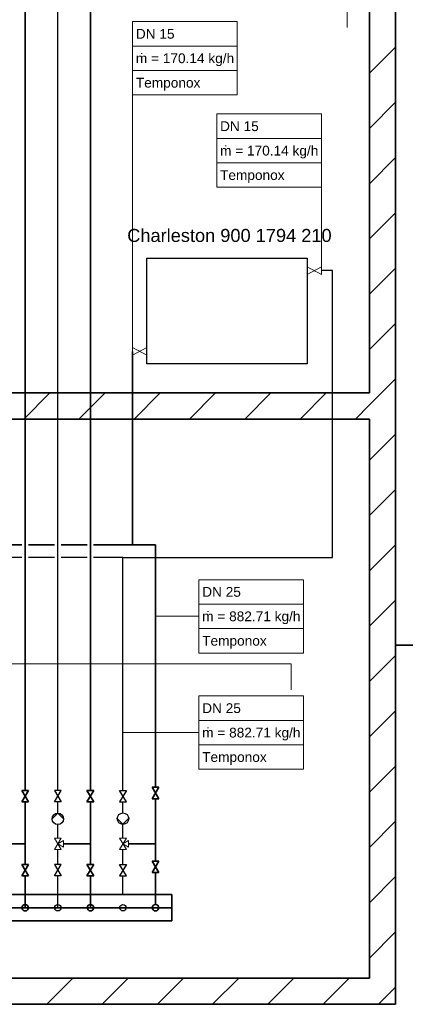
# Model space of a CAD drawing. Extents: x 635 to 1785, y -95 to 499.
# Tile 106 of 110: x 1466 to 1525, y 41 to 192. Entities that reach past the tile are written whole.
import ezdxf
from ezdxf.lldxf.tags import DXFTag

# ---------------------------------------------------------------- set-up
doc = ezdxf.new("R2010")
doc.units = 0
doc.layers.get('0').update_dxf_attribs({"lineweight": 35})
for name, color, linetype, lineweight, true_color in [('A_Wand_allgemein', 7, 'Continuous', 35, 0x585858), ('H_Heizung', 1, 'Continuous', 35, 0xff0000), ('H_Ruecklauf', 5, 'Continuous', 35, 0x0000ff), ('H_Ruecklauf_Beschriftung', 5, 'Continuous', 18, 0x0000ff), ('H_Vorlauf', 1, 'Continuous', 25, 0xff0000), ('H_Vorlauf_Beschriftung', 1, 'Continuous', 18, 0xff0000), ('Heizkörper', 9, 'Continuous', 25, 0x808080), ('L_Klimageraet', 7, 'Continuous', 35, 0xababab)]:
    doc.layers.add(name, color=color, linetype=linetype, lineweight=lineweight, true_color=true_color)
doc.layers.add('Raumnummerierung', color=7, linetype='Continuous', lineweight=18)
doc.layers.add('Symbole', color=7, linetype='Continuous', lineweight=13)
doc.styles.get("Standard").update_dxf_attribs({"font": 'arial.ttf'})
tags = doc.linetypes.add('fein_strichliert', pattern=[4, 1, -2, 1]).pattern_tags.tags
tags[8:9] = [DXFTag(74, 4), DXFTag(75, 0), DXFTag(340, '0'), DXFTag(46, 0.0), DXFTag(50, 0.0), DXFTag(44, 0.0), DXFTag(45, 0.0)]
tags[6:7] = [DXFTag(74, 4), DXFTag(75, 0), DXFTag(340, '0'), DXFTag(46, 0.0), DXFTag(50, 0.0), DXFTag(44, 0.0), DXFTag(45, 0.0)]
tags[4:5] = [DXFTag(74, 4), DXFTag(75, 0), DXFTag(340, '0'), DXFTag(46, 0.0), DXFTag(50, 0.0), DXFTag(44, 0.0), DXFTag(45, 0.0)]
tags = doc.linetypes.add('STRICHLINIE', pattern=[19.05, 12.7, -6.35]).pattern_tags.tags
tags[6:7] = [DXFTag(74, 4), DXFTag(75, 0), DXFTag(340, '0'), DXFTag(46, 0.0), DXFTag(50, 0.0), DXFTag(44, 0.0), DXFTag(45, 0.0)]
tags[4:5] = [DXFTag(74, 4), DXFTag(75, 0), DXFTag(340, '0'), DXFTag(46, 0.0), DXFTag(50, 0.0), DXFTag(44, 0.0), DXFTag(45, 0.0)]
tags = doc.linetypes.add('STRICHPUNKT2', pattern=[12.7, 6.35, -3.175, 0, -3.175]).pattern_tags.tags
tags[10:11] = [DXFTag(74, 4), DXFTag(75, 0), DXFTag(340, '0'), DXFTag(46, 0.0), DXFTag(50, 0.0), DXFTag(44, 0.0), DXFTag(45, 0.0)]
tags[8:9] = [DXFTag(74, 4), DXFTag(75, 0), DXFTag(340, '0'), DXFTag(46, 0.0), DXFTag(50, 0.0), DXFTag(44, 0.0), DXFTag(45, 0.0)]
tags[6:7] = [DXFTag(74, 4), DXFTag(75, 0), DXFTag(340, '0'), DXFTag(46, 0.0), DXFTag(50, 0.0), DXFTag(44, 0.0), DXFTag(45, 0.0)]
tags[4:5] = [DXFTag(74, 4), DXFTag(75, 0), DXFTag(340, '0'), DXFTag(46, 0.0), DXFTag(50, 0.0), DXFTag(44, 0.0), DXFTag(45, 0.0)]

# ---------------------------------------------------------------- blocks, each defined once
blk = doc.blocks.new('Wand-A06HSUGWNL', base_point=(1519.37, 40.91))
at = {"color": 0, "linetype": 'ByBlock', "lineweight": -2, "ltscale": 0.35}
for p, q in [((1523.37, 377.07), (1523.37, 40.91)), ((1519.37, 223.36), (1519.37, 134.7)), ((1519.37, 130.7), (1519.37, 44.91)), ((1523.37, 40.91), (1519.37, 40.91))]:
    blk.add_line(p, q, dxfattribs=at)
at = {"color": 0, "lineweight": -2}
for p, q in [((1519.37, 183.77), (1523.37, 187.77)), ((1519.37, 175.29), (1523.37, 179.29)), ((1519.37, 166.8), (1523.37, 170.8)), ((1519.37, 158.32), (1523.37, 162.32)), ((1519.37, 149.83), (1523.37, 153.83)), ((1519.37, 141.35), (1523.37, 145.35)), ((1519.37, 132.86), (1523.37, 136.86)), ((1519.37, 124.37), (1523.37, 128.37)), ((1519.37, 115.89), (1523.37, 119.89)), ((1519.37, 107.4), (1523.37, 111.4)), ((1519.37, 98.92), (1523.37, 102.92)), ((1519.37, 90.43), (1523.37, 94.43)), ((1519.37, 81.95), (1523.37, 85.95)), ((1519.37, 73.46), (1523.37, 77.46)), ((1519.37, 64.98), (1523.37, 68.98)), ((1519.37, 56.49), (1523.37, 60.49)), ((1519.37, 48.01), (1523.37, 52.01)), ((1520.76, 40.91), (1523.37, 43.52))]:
    blk.add_line(p, q, dxfattribs=at)
blk = doc.blocks.new('Wand-A06HSUH0NL', base_point=(713.18, 40.91))
at = {"color": 0, "linetype": 'ByBlock', "lineweight": -2, "ltscale": 0.35}
for p, q in [((1203.92, 44.91), (1519.37, 44.91)), ((713.18, 40.91), (1519.37, 40.91))]:
    blk.add_line(p, q, dxfattribs=at)
at = {"color": 0, "lineweight": -2}
for p, q in [((1469.85, 40.91), (1473.85, 44.91)), ((1478.33, 40.91), (1482.33, 44.91)), ((1486.82, 40.91), (1490.82, 44.91)), ((1495.3, 40.91), (1499.3, 44.91)), ((1503.79, 40.91), (1507.79, 44.91)), ((1512.27, 40.91), (1516.27, 44.91))]:
    blk.add_line(p, q, dxfattribs=at)
blk = doc.blocks.new('Wand-A06HSUHCNL', base_point=(1203.92, 130.7))
at = {"color": 0, "linetype": 'ByBlock', "lineweight": -2, "ltscale": 0.35}
for p, q in [((1203.92, 134.7), (1519.37, 134.7)), ((1203.92, 130.7), (1519.37, 130.7))]:
    blk.add_line(p, q, dxfattribs=at)
at = {"color": 0, "lineweight": -2}
for p, q in [((1466.3, 130.7), (1470.3, 134.7)), ((1474.79, 130.7), (1478.79, 134.7)), ((1483.27, 130.7), (1487.27, 134.7)), ((1491.76, 130.7), (1495.76, 134.7)), ((1500.24, 130.7), (1504.24, 134.7)), ((1508.73, 130.7), (1512.73, 134.7)), ((1517.21, 130.7), (1519.37, 132.86))]:
    blk.add_line(p, q, dxfattribs=at)
blk = doc.blocks.new('Teilstrecke-A06HSUHQNL', base_point=(1481.54, 57.73))
at = {"color": 0, "linetype": 'ByBlock', "lineweight": -2, "ltscale": 0.25}
for p, q in [((1481.54, 62.38), (1481.54, 64.64)), ((1481.54, 57.73), (1481.54, 60.63))]:
    blk.add_line(p, q, dxfattribs=at)
blk = doc.blocks.new('Festwiderstand-A06HSUHSNL', base_point=(1481.01, 60.63))
at = {"color": 0, "lineweight": -2}
for p, q in [((1482.06, 60.63), (1481.01, 62.38)), ((1481.01, 62.38), (1482.06, 62.38)), ((1482.06, 62.38), (1481.01, 60.63)), ((1481.01, 60.63), (1482.06, 60.63))]:
    blk.add_line(p, q, dxfattribs=at)
blk = doc.blocks.new('gemischter Verteiler-A06HSUI2NL', base_point=(1409.04, 53.73))
at = {"color": 0, "linetype": 'ByBlock', "lineweight": -2, "ltscale": 0.35}
for p, q in [((1409.04, 53.73), (1409.04, 57.73)), ((1409.04, 57.73), (1489.04, 57.73)), ((1489.04, 57.73), (1489.04, 53.73)), ((1489.04, 53.73), (1409.04, 53.73))]:
    blk.add_line(p, q, dxfattribs=at)
at = {"color": 0, "linetype": 'STRICHPUNKT2', "lineweight": -2, "ltscale": 0.35}
blk.add_line((1409.04, 55.73), (1489.04, 55.73), dxfattribs=at)
at = {"layer": 'H_Ruecklauf', "lineweight": -2}
for centre in [(1416.54, 55.73), (1426.54, 55.73), (1436.54, 55.73), (1446.54, 55.73), (1456.54, 55.73), (1466.54, 55.73), (1476.54, 55.73), (1486.54, 55.73)]:
    blk.add_circle(centre, 0.5, dxfattribs=at)
at = {"layer": 'H_Vorlauf', "color": 0}
for centre in [(1411.54, 55.73), (1421.54, 55.73), (1431.54, 55.73), (1441.54, 55.73), (1451.54, 55.73), (1461.54, 55.73), (1471.54, 55.73), (1481.54, 55.73)]:
    blk.add_circle(centre, 0.5, dxfattribs=at)
blk = doc.blocks.new('Teilstrecke-A06HSUSENL', base_point=(1471.39, 55.58))
at = {"color": 0, "linetype": 'ByBlock', "lineweight": -2, "ltscale": 0.25}
for p, q in [((1471.54, 62.38), (1471.54, 64.64)), ((1471.54, 55.73), (1471.54, 60.63))]:
    blk.add_line(p, q, dxfattribs=at)
blk = doc.blocks.new('Festwiderstand-A06HSUSGNL', base_point=(1471.01, 60.63))
at = {"color": 0, "lineweight": -2}
for p, q in [((1471.01, 62.38), (1472.06, 60.63)), ((1471.01, 60.63), (1472.06, 62.38)), ((1472.06, 62.38), (1471.01, 62.38)), ((1472.06, 60.63), (1471.01, 60.63))]:
    blk.add_line(p, q, dxfattribs=at)
blk = doc.blocks.new('AutoCAD-Punkt-A06HSUSINL', base_point=(1483.02, 141.07))
at = {"color": 0, "lineweight": -2}
blk.add_line((1483.02, 141.07), (1483.02, 141.07), dxfattribs=at)
blk = doc.blocks.new('AutoCAD-Punkt-A06HSUSKNL', base_point=(1483.02, 141.07))
at = {"color": 0, "lineweight": -2}
blk.add_line((1483.02, 141.07), (1483.02, 141.07), dxfattribs=at)
blk = doc.blocks.new('AutoCAD-Punkt-A06HSUSMNL', base_point=(1485.19, 141.07))
at = {"color": 0, "lineweight": -2}
blk.add_line((1485.19, 141.07), (1485.19, 141.07), dxfattribs=at)
blk = doc.blocks.new('Polygon-A06HSUSONL', base_point=(1485.19, 139.15))
at = {"color": 0, "linetype": 'ByBlock', "lineweight": -2, "ltscale": 0.25}
for p, q in [((1485.19, 155.38), (1509.82, 155.38)), ((1485.19, 139.15), (1485.19, 155.38)), ((1509.82, 155.38), (1509.82, 139.15)), ((1509.82, 139.15), (1485.19, 139.15))]:
    blk.add_line(p, q, dxfattribs=at)
blk = doc.blocks.new('AutoCAD-Punkt-A06HSUSQNL', base_point=(1511.99, 153.46))
at = {"color": 0, "lineweight": -2}
blk.add_line((1511.99, 153.46), (1511.99, 153.46), dxfattribs=at)
blk = doc.blocks.new('AutoCAD-Punkt-A06HSUSSNL', base_point=(1511.99, 153.46))
at = {"color": 0, "lineweight": -2}
blk.add_line((1511.99, 153.46), (1511.99, 153.46), dxfattribs=at)
blk = doc.blocks.new('AutoCAD-Punkt-A06HSUSUNL', base_point=(1509.82, 153.46))
at = {"color": 0, "lineweight": -2}
blk.add_line((1509.82, 153.46), (1509.82, 153.46), dxfattribs=at)
blk = doc.blocks.new('Bauteilbeschriftung-A06HSVTGNL', base_point=(1495.94, 153.46))
at = {"color": 0, "lineweight": -2}
for p, q in [((1495.94, 177.5), (1511.99, 177.5)), ((1495.94, 166.25), (1495.94, 177.5)), ((1511.99, 177.5), (1511.99, 166.25)), ((1495.94, 173.75), (1511.99, 173.75)), ((1495.94, 170), (1511.99, 170)), ((1511.99, 166.25), (1495.94, 166.25))]:
    blk.add_line(p, q, dxfattribs=at)
at = {"color": 0, "linetype": 'ByBlock', "lineweight": -2, "ltscale": 0.18}
blk.add_line((1511.99, 166.25), (1511.99, 153.46), dxfattribs=at)
at = {"color": 0, "linetype": 'ByBlock', "lineweight": -2, "ltscale": 0.18, "char_height": 1.5, "attachment_point": 1}
for s, insert in [('{\\fArial;DN 15}', (1496.44, 176.37)), ('{\\fArial;ṁ = 170.14 kg/h}', (1496.44, 172.62)), ('{\\fArial;Temponox}', (1496.44, 168.87))]:
    blk.add_mtext(s, dxfattribs=dict(at, insert=insert))
blk = doc.blocks.new('Bauteilbeschriftung-A06HSVTINL', base_point=(1483.02, 141.67))
at = {"color": 0, "lineweight": -2}
for p, q in [((1483.02, 191.66), (1499.07, 191.66)), ((1483.02, 180.41), (1483.02, 191.66)), ((1499.07, 191.66), (1499.07, 180.41)), ((1483.02, 187.91), (1499.07, 187.91)), ((1483.02, 184.16), (1499.07, 184.16)), ((1499.07, 180.41), (1483.02, 180.41))]:
    blk.add_line(p, q, dxfattribs=at)
at = {"color": 0, "linetype": 'ByBlock', "lineweight": -2, "ltscale": 0.18}
blk.add_line((1483.02, 180.41), (1483.02, 141.67), dxfattribs=at)
at = {"color": 0, "linetype": 'ByBlock', "lineweight": -2, "ltscale": 0.18, "char_height": 1.5, "attachment_point": 1}
for s, insert in [('{\\fArial;DN 15}', (1483.52, 190.54)), ('{\\fArial;ṁ = 170.14 kg/h}', (1483.52, 186.79)), ('{\\fArial;Temponox}', (1483.52, 183.04))]:
    blk.add_mtext(s, dxfattribs=dict(at, insert=insert))
blk = doc.blocks.new('Mischerventil-A06HSVX2NL', base_point=(1481.01, 64.64))
at = {"color": 0, "lineweight": -2}
for p, q in [((1481.01, 64.64), (1482.06, 66.39)), ((1481.01, 66.39), (1482.06, 64.64)), ((1482.06, 66.39), (1481.01, 66.39)), ((1482.41, 66.04), (1481.54, 65.51)), ((1481.54, 65.51), (1482.41, 64.99)), ((1482.41, 64.99), (1482.41, 66.04)), ((1482.06, 64.64), (1481.01, 64.64))]:
    blk.add_line(p, q, dxfattribs=at)
blk = doc.blocks.new('Mischerventil-A06HSVX4NL', base_point=(1471.01, 64.64))
at = {"color": 0, "lineweight": -2}
for p, q in [((1471.01, 64.64), (1472.06, 66.39)), ((1471.01, 66.39), (1472.06, 64.64)), ((1472.06, 66.39), (1471.01, 66.39)), ((1472.41, 66.04), (1471.54, 65.51)), ((1471.54, 65.51), (1472.41, 64.99)), ((1472.41, 64.99), (1472.41, 66.04)), ((1472.06, 64.64), (1471.01, 64.64))]:
    blk.add_line(p, q, dxfattribs=at)
blk = doc.blocks.new('Teilstrecke-A06HSVX6NL', base_point=(1471.39, 66.39))
at = {"color": 0, "linetype": 'ByBlock', "lineweight": -2, "ltscale": 0.25}
for p, q in [((1471.54, 73.7), (1471.54, 230.11)), ((1471.54, 70.23), (1471.54, 71.95)), ((1471.54, 66.39), (1471.54, 68.48))]:
    blk.add_line(p, q, dxfattribs=at)
blk = doc.blocks.new('Festwiderstand-A06HSVX8NL', base_point=(1471.01, 71.95))
at = {"color": 0, "lineweight": -2}
for p, q in [((1471.01, 73.7), (1472.06, 71.95)), ((1471.01, 71.95), (1472.06, 73.7)), ((1472.06, 73.7), (1471.01, 73.7)), ((1472.06, 71.95), (1471.01, 71.95))]:
    blk.add_line(p, q, dxfattribs=at)
blk = doc.blocks.new('Pumpe-A06HSVXANL', base_point=(1470.66, 68.48))
at = {"color": 0, "lineweight": -2}
for p, q in [((1470.66, 69.35), (1471.54, 70.23)), ((1471.54, 70.23), (1472.41, 69.35))]:
    blk.add_line(p, q, dxfattribs=at)
blk.add_circle((1471.54, 69.35), 0.875, dxfattribs=at)
blk = doc.blocks.new('Teilstrecke-A06HSVXONL', base_point=(1482.41, 65.51))
at = {"color": 0, "linetype": 'ByBlock', "lineweight": -2, "ltscale": 0.35}
blk.add_line((1482.41, 65.51), (1486.54, 65.51), dxfattribs=at)
blk = doc.blocks.new('Teilstrecke-A06HSVXQNL', base_point=(1486.39, 56.08))
at = {"color": 0, "linetype": 'ByBlock', "lineweight": -2, "ltscale": 0.35}
for p, q in [((1486.54, 62.88), (1486.54, 65.51)), ((1486.54, 56.23), (1486.54, 61.13))]:
    blk.add_line(p, q, dxfattribs=at)
blk = doc.blocks.new('Festwiderstand-A06HSVXSNL', base_point=(1486.01, 61.13))
at = {"color": 0, "lineweight": -2}
for p, q in [((1487.06, 61.13), (1486.01, 62.88)), ((1486.01, 62.88), (1487.06, 62.88)), ((1487.06, 62.88), (1486.01, 61.13)), ((1486.01, 61.13), (1487.06, 61.13))]:
    blk.add_line(p, q, dxfattribs=at)
blk = doc.blocks.new('T-Stück-A06HSVXUNL', base_point=(1486.39, 65.36))
at = {"color": 0, "lineweight": 13}
blk.add_line((1486.54, 65.51), (1486.54, 65.51), dxfattribs=at)
blk = doc.blocks.new('Teilstrecke-A06HSVXWNL', base_point=(1472.41, 65.51))
at = {"color": 0, "linetype": 'ByBlock', "lineweight": -2, "ltscale": 0.35}
blk.add_line((1472.41, 65.51), (1476.54, 65.51), dxfattribs=at)
blk = doc.blocks.new('Teilstrecke-A06HSVXYNL', base_point=(1476.39, 55.58))
at = {"color": 0, "linetype": 'ByBlock', "lineweight": -2, "ltscale": 0.35}
for p, q in [((1476.54, 62.38), (1476.54, 65.51)), ((1476.54, 55.73), (1476.54, 60.63))]:
    blk.add_line(p, q, dxfattribs=at)
blk = doc.blocks.new('Festwiderstand-A06HSVY0NL', base_point=(1476.01, 60.63))
at = {"color": 0, "lineweight": -2}
for p, q in [((1477.06, 62.38), (1476.01, 60.63)), ((1477.06, 60.63), (1476.01, 62.38)), ((1476.01, 62.38), (1477.06, 62.38)), ((1476.01, 60.63), (1477.06, 60.63))]:
    blk.add_line(p, q, dxfattribs=at)
blk = doc.blocks.new('Teilstrecke-A06HSVY2NL', base_point=(1476.39, 65.51))
at = {"color": 0, "linetype": 'ByBlock', "lineweight": -2, "ltscale": 0.35}
for p, q in [((1476.54, 73.7), (1476.54, 228.49)), ((1476.54, 65.51), (1476.54, 71.95))]:
    blk.add_line(p, q, dxfattribs=at)
blk = doc.blocks.new('Festwiderstand-A06HSVY4NL', base_point=(1476.01, 71.95))
at = {"color": 0, "lineweight": -2}
for p, q in [((1476.01, 73.7), (1477.06, 71.95)), ((1476.01, 71.95), (1477.06, 73.7)), ((1477.06, 73.7), (1476.01, 73.7)), ((1477.06, 71.95), (1476.01, 71.95))]:
    blk.add_line(p, q, dxfattribs=at)
blk = doc.blocks.new('T-Stück-A06HSVY8NL', base_point=(1476.39, 65.36))
at = {"color": 0, "lineweight": -2}
for p, q in [((1476.39, 65.59), (1476.39, 65.44)), ((1476.61, 65.66), (1476.46, 65.66)), ((1476.46, 65.36), (1476.61, 65.36))]:
    blk.add_line(p, q, dxfattribs=at)
blk = doc.blocks.new('Teilstrecke-A06HSVYANL', base_point=(1462.41, 65.51))
at = {"color": 0, "linetype": 'ByBlock', "lineweight": -2, "ltscale": 0.35}
blk.add_line((1462.41, 65.51), (1466.54, 65.51), dxfattribs=at)
blk = doc.blocks.new('Teilstrecke-A06HSVYCNL', base_point=(1466.39, 55.58))
at = {"color": 0, "linetype": 'ByBlock', "lineweight": -2, "ltscale": 0.35}
for p, q in [((1466.54, 62.38), (1466.54, 65.51)), ((1466.54, 55.73), (1466.54, 60.63))]:
    blk.add_line(p, q, dxfattribs=at)
blk = doc.blocks.new('Festwiderstand-A06HSVYENL', base_point=(1466.01, 60.63))
at = {"color": 0, "lineweight": -2}
for p, q in [((1467.06, 62.38), (1466.01, 60.63)), ((1467.06, 60.63), (1466.01, 62.38)), ((1466.01, 62.38), (1467.06, 62.38)), ((1466.01, 60.63), (1467.06, 60.63))]:
    blk.add_line(p, q, dxfattribs=at)
blk = doc.blocks.new('Teilstrecke-A06HSVYGNL', base_point=(1446.96, 65.51))
at = {"color": 0, "linetype": 'ByBlock', "lineweight": -2, "ltscale": 0.35}
for p, q in [((1466.54, 73.7), (1466.54, 305.57)), ((1466.54, 65.51), (1466.54, 71.95))]:
    blk.add_line(p, q, dxfattribs=at)
blk = doc.blocks.new('Festwiderstand-A06HSVYINL', base_point=(1466.01, 71.95))
at = {"color": 0, "lineweight": -2}
for p, q in [((1466.01, 73.7), (1467.06, 71.95)), ((1466.01, 71.95), (1467.06, 73.7)), ((1467.06, 73.7), (1466.01, 73.7)), ((1467.06, 71.95), (1466.01, 71.95))]:
    blk.add_line(p, q, dxfattribs=at)
blk = doc.blocks.new('T-Stück-A06HSVYMNL', base_point=(1466.39, 65.36))
at = {"color": 0, "lineweight": -2}
for p, q in [((1466.39, 65.59), (1466.39, 65.44)), ((1466.61, 65.66), (1466.46, 65.66)), ((1466.46, 65.36), (1466.61, 65.36))]:
    blk.add_line(p, q, dxfattribs=at)
blk = doc.blocks.new('Teilstrecke-A06HSVZQNL', base_point=(1476.89, 65.36))
at = {"color": 0, "linetype": 'ByBlock', "lineweight": -2, "ltscale": 0.35}
for p, q in [((1486.54, 111.41), (1477.04, 111.41)), ((1486.54, 74.2), (1486.54, 111.41)), ((1486.54, 65.51), (1486.54, 72.45))]:
    blk.add_line(p, q, dxfattribs=at)
blk = doc.blocks.new('Festwiderstand-A06HSVZSNL', base_point=(1486.01, 72.45))
at = {"color": 0, "lineweight": -2}
for p, q in [((1487.06, 74.2), (1486.01, 72.45)), ((1487.06, 72.45), (1486.01, 74.2)), ((1486.01, 74.2), (1487.06, 74.2)), ((1486.01, 72.45), (1487.06, 72.45))]:
    blk.add_line(p, q, dxfattribs=at)
blk = doc.blocks.new('Bauteilbeschriftung-A06HSVZUNL', base_point=(1486.54, 94.8))
at = {"color": 0, "lineweight": -2}
for p, q in [((1493.2, 106.05), (1509.25, 106.05)), ((1493.2, 94.8), (1493.2, 106.05)), ((1509.25, 106.05), (1509.25, 94.8)), ((1493.2, 102.3), (1509.25, 102.3)), ((1493.2, 98.55), (1509.25, 98.55)), ((1509.25, 94.8), (1493.2, 94.8))]:
    blk.add_line(p, q, dxfattribs=at)
at = {"color": 0, "linetype": 'ByBlock', "lineweight": -2, "ltscale": 0.18}
blk.add_line((1493.2, 100.43), (1486.54, 100.43), dxfattribs=at)
at = {"color": 0, "linetype": 'ByBlock', "lineweight": -2, "ltscale": 0.18, "char_height": 1.5, "attachment_point": 1}
for s, insert in [('{\\fArial;DN 25}', (1493.7, 104.93)), ('{\\fArial;ṁ = 882.71 kg/h}', (1493.7, 101.18)), ('{\\fArial;Temponox}', (1493.7, 97.43))]:
    blk.add_mtext(s, dxfattribs=dict(at, insert=insert))
blk = doc.blocks.new('Teilstrecke-A06HSVZWNL', base_point=(1476.89, 66.39))
at = {"color": 0, "linetype": 'ByBlock', "lineweight": -2, "ltscale": 0.25}
for p, q in [((1481.54, 109.45), (1477.04, 109.45)), ((1481.54, 73.7), (1481.54, 109.45)), ((1481.54, 70.27), (1481.54, 71.95)), ((1481.54, 66.39), (1481.54, 68.52))]:
    blk.add_line(p, q, dxfattribs=at)
blk = doc.blocks.new('Festwiderstand-A06HSVZYNL', base_point=(1481.01, 71.95))
at = {"color": 0, "lineweight": -2}
for p, q in [((1482.06, 71.95), (1481.01, 73.7)), ((1481.01, 73.7), (1482.06, 73.7)), ((1482.06, 73.7), (1481.01, 71.95)), ((1481.01, 71.95), (1482.06, 71.95))]:
    blk.add_line(p, q, dxfattribs=at)
blk = doc.blocks.new('Pumpe-A06HSW00NL', base_point=(1480.66, 68.52))
at = {"color": 0, "lineweight": -2}
for p, q in [((1481.54, 68.52), (1480.66, 69.39)), ((1482.41, 69.39), (1481.54, 68.52))]:
    blk.add_line(p, q, dxfattribs=at)
blk.add_circle((1481.54, 69.39), 0.875, dxfattribs=at)
blk = doc.blocks.new('Bauteilbeschriftung-A06HSW02NL', base_point=(1481.54, 76.97))
at = {"color": 0, "lineweight": -2}
for p, q in [((1493.2, 88.22), (1509.25, 88.22)), ((1493.2, 76.97), (1493.2, 88.22)), ((1509.25, 88.22), (1509.25, 76.97)), ((1493.2, 84.47), (1509.25, 84.47)), ((1493.2, 80.72), (1509.25, 80.72)), ((1509.25, 76.97), (1493.2, 76.97))]:
    blk.add_line(p, q, dxfattribs=at)
at = {"color": 0, "linetype": 'ByBlock', "lineweight": -2, "ltscale": 0.18}
blk.add_line((1493.2, 82.59), (1481.54, 82.59), dxfattribs=at)
at = {"color": 0, "linetype": 'ByBlock', "lineweight": -2, "ltscale": 0.18, "char_height": 1.5, "attachment_point": 1}
for s, insert in [('{\\fArial;DN 25}', (1493.7, 87.09)), ('{\\fArial;ṁ = 882.71 kg/h}', (1493.7, 83.34)), ('{\\fArial;Temponox}', (1493.7, 79.59))]:
    blk.add_mtext(s, dxfattribs=dict(at, insert=insert))
blk = doc.blocks.new('Teilstrecke-A06HSW04NL', base_point=(1471.89, 111.26))
at = {"color": 0, "linetype": 'ByBlock', "lineweight": -2, "ltscale": 0.35}
blk.add_line((1476.04, 111.41), (1472.04, 111.41), dxfattribs=at)
blk = doc.blocks.new('Teilstrecke-A06HSW06NL', base_point=(1471.89, 109.3))
at = {"color": 0, "linetype": 'ByBlock', "lineweight": -2, "ltscale": 0.25}
blk.add_line((1476.04, 109.45), (1472.04, 109.45), dxfattribs=at)
blk = doc.blocks.new('Teilstrecke-A06HSW08NL', base_point=(1466.89, 111.26))
at = {"color": 0, "linetype": 'ByBlock', "lineweight": -2, "ltscale": 0.35}
blk.add_line((1471.04, 111.41), (1467.04, 111.41), dxfattribs=at)
blk = doc.blocks.new('Teilstrecke-A06HSW0ANL', base_point=(1466.89, 109.3))
at = {"color": 0, "linetype": 'ByBlock', "lineweight": -2, "ltscale": 0.25}
blk.add_line((1471.04, 109.45), (1467.04, 109.45), dxfattribs=at)
blk = doc.blocks.new('Teilstrecke-A06HSW0CNL', base_point=(1461.89, 111.26))
at = {"color": 0, "linetype": 'ByBlock', "lineweight": -2, "ltscale": 0.35}
blk.add_line((1466.04, 111.41), (1462.04, 111.41), dxfattribs=at)
blk = doc.blocks.new('Teilstrecke-A06HSW0ENL', base_point=(1461.89, 109.3))
at = {"color": 0, "linetype": 'ByBlock', "lineweight": -2, "ltscale": 0.25}
blk.add_line((1466.04, 109.45), (1462.04, 109.45), dxfattribs=at)

msp = doc.modelspace()

# ---------------------------------------------------------------- linework, layer by layer
at = {"layer": 'A_Wand_allgemein', "ltscale": 0.35}
msp.add_line((1523.37, 95.99), (1601.56, 95.99), dxfattribs=at)
at = {"layer": 'H_Ruecklauf', "linetype": 'fein_strichliert', "ltscale": 0.35}
msp.add_line((1483.02, 141.07), (1483.02, 111.41), dxfattribs=at)
at = {"layer": 'H_Vorlauf', "ltscale": 0.25}
for p, q in [((1513.72, 153.46), (1511.99, 153.46)), ((1513.72, 109.45), (1513.72, 153.46)), ((1481.54, 109.45), (1513.72, 109.45))]:
    msp.add_line(p, q, dxfattribs=at)
at = {"layer": 'Raumnummerierung', "ltscale": 0.18}
for p, q in [((1515.97, 194.74), (1515.97, 190.74)), ((1297.91, 93.15), (1507.35, 93.15)), ((1507.35, 93.15), (1507.35, 89.15))]:
    msp.add_line(p, q, dxfattribs=at)
at = {"layer": 'Symbole', "color": 7, "linetype": 'Continuous', "ltscale": 0.00793}
for p, q in [((1511.99, 152.86), (1509.82, 154.05)), ((1509.82, 154.05), (1509.82, 154.05)), ((1509.82, 154.05), (1511.99, 152.86)), ((1509.82, 152.86), (1511.99, 154.05)), ((1511.99, 154.05), (1509.82, 152.86)), ((1509.82, 154.05), (1509.82, 152.86)), ((1509.82, 152.86), (1509.82, 154.05)), ((1509.82, 154.05), (1509.82, 154.05)), ((1509.82, 152.86), (1509.82, 152.86)), ((1509.82, 152.86), (1509.82, 152.86)), ((1511.99, 154.05), (1511.99, 152.86)), ((1511.99, 152.86), (1511.99, 154.05)), ((1511.99, 154.05), (1511.99, 154.05)), ((1511.99, 154.05), (1511.99, 154.05)), ((1511.99, 152.86), (1511.99, 152.86)), ((1511.99, 152.86), (1511.99, 152.86)), ((1483.02, 140.47), (1483.02, 141.67)), ((1483.02, 141.67), (1483.02, 141.67)), ((1483.02, 141.67), (1483.02, 140.47)), ((1483.02, 141.67), (1485.19, 140.47)), ((1485.19, 140.47), (1483.02, 141.67)), ((1483.02, 141.67), (1483.02, 141.67)), ((1485.19, 141.67), (1483.02, 140.47)), ((1483.02, 140.47), (1485.19, 141.67)), ((1485.19, 140.47), (1485.19, 141.67)), ((1485.19, 141.67), (1485.19, 141.67)), ((1485.19, 141.67), (1485.19, 140.47)), ((1485.19, 141.67), (1485.19, 141.67)), ((1483.02, 140.47), (1483.02, 140.47)), ((1483.02, 140.47), (1483.02, 140.47)), ((1485.19, 140.47), (1485.19, 140.47)), ((1485.19, 140.47), (1485.19, 140.47))]:
    msp.add_line(p, q, dxfattribs=at)

# ---------------------------------------------------------------- block references
at = {"layer": 'A_Wand_allgemein', "ltscale": 0.35}
for name, p in [('Wand-A06HSUGWNL', (1519.37, 40.91)), ('Wand-A06HSUHCNL', (1203.92, 130.7)), ('Wand-A06HSUH0NL', (713.18, 40.91))]:
    msp.add_blockref(name, p, dxfattribs=at)
at = {"layer": 'H_Heizung', "ltscale": 0.35}
msp.add_blockref('gemischter Verteiler-A06HSUI2NL', (1409.04, 53.73), dxfattribs=at)
at = {"layer": 'H_Ruecklauf', "linetype": 'fein_strichliert', "ltscale": 0.35}
for name, p in [('Teilstrecke-A06HSVYGNL', (1446.96, 65.51)), ('Teilstrecke-A06HSVY2NL', (1476.39, 65.51)), ('Teilstrecke-A06HSW0CNL', (1461.89, 111.26)), ('Teilstrecke-A06HSW08NL', (1466.89, 111.26)), ('Teilstrecke-A06HSW04NL', (1471.89, 111.26)), ('Teilstrecke-A06HSVZQNL', (1476.89, 65.36)), ('Teilstrecke-A06HSVYANL', (1462.41, 65.51)), ('T-Stück-A06HSVYMNL', (1466.39, 65.36)), ('Teilstrecke-A06HSVYCNL', (1466.39, 55.58)), ('Teilstrecke-A06HSVXWNL', (1472.41, 65.51)), ('T-Stück-A06HSVY8NL', (1476.39, 65.36)), ('Teilstrecke-A06HSVXYNL', (1476.39, 55.58)), ('Teilstrecke-A06HSVXONL', (1482.41, 65.51)), ('Teilstrecke-A06HSVXQNL', (1486.39, 56.08)), ('T-Stück-A06HSVXUNL', (1486.39, 65.36))]:
    msp.add_blockref(name, p, dxfattribs=at)
at = {"layer": 'H_Ruecklauf', "linetype": 'STRICHLINIE', "ltscale": 0.35}
for name, p in [('Festwiderstand-A06HSVZSNL', (1486.01, 72.45)), ('Festwiderstand-A06HSVYINL', (1466.01, 71.95)), ('Festwiderstand-A06HSVY4NL', (1476.01, 71.95)), ('Festwiderstand-A06HSVYENL', (1466.01, 60.63)), ('Festwiderstand-A06HSVY0NL', (1476.01, 60.63)), ('Festwiderstand-A06HSVXSNL', (1486.01, 61.13))]:
    msp.add_blockref(name, p, dxfattribs=at)
at = {"layer": 'H_Ruecklauf_Beschriftung', "ltscale": 0.18}
for name, p in [('Bauteilbeschriftung-A06HSVTINL', (1483.02, 141.67)), ('Bauteilbeschriftung-A06HSVZUNL', (1486.54, 94.8))]:
    msp.add_blockref(name, p, dxfattribs=at)
at = {"layer": 'H_Vorlauf', "ltscale": 0.25}
for name, p in [('Teilstrecke-A06HSVX6NL', (1471.39, 66.39)), ('Teilstrecke-A06HSW0ENL', (1461.89, 109.3)), ('Teilstrecke-A06HSW0ANL', (1466.89, 109.3)), ('Teilstrecke-A06HSW06NL', (1471.89, 109.3)), ('Teilstrecke-A06HSVZWNL', (1476.89, 66.39)), ('Festwiderstand-A06HSVX8NL', (1471.01, 71.95)), ('Festwiderstand-A06HSVZYNL', (1481.01, 71.95)), ('Pumpe-A06HSVXANL', (1470.66, 68.48)), ('Pumpe-A06HSW00NL', (1480.66, 68.52)), ('Teilstrecke-A06HSUSENL', (1471.39, 55.58)), ('Teilstrecke-A06HSUHQNL', (1481.54, 57.73)), ('Festwiderstand-A06HSUSGNL', (1471.01, 60.63)), ('Festwiderstand-A06HSUHSNL', (1481.01, 60.63))]:
    msp.add_blockref(name, p, dxfattribs=at)
at = {"layer": 'H_Vorlauf', "lineweight": 5, "ltscale": 0.13}
for name, p in [('Mischerventil-A06HSVX4NL', (1471.01, 64.64)), ('Mischerventil-A06HSVX2NL', (1481.01, 64.64))]:
    msp.add_blockref(name, p, dxfattribs=at)
at = {"layer": 'H_Vorlauf_Beschriftung', "ltscale": 0.18}
for name, p in [('Bauteilbeschriftung-A06HSVTGNL', (1495.94, 153.46)), ('Bauteilbeschriftung-A06HSW02NL', (1481.54, 76.97))]:
    msp.add_blockref(name, p, dxfattribs=at)
at = {"layer": 'Heizkörper', "ltscale": 0.25}
msp.add_blockref('Polygon-A06HSUSONL', (1485.19, 139.15), dxfattribs=at)
at = {"layer": 'Symbole', "color": 7, "linetype": 'Continuous', "ltscale": 0.0195}
for name, p in [('AutoCAD-Punkt-A06HSUSUNL', (1509.82, 153.46)), ('AutoCAD-Punkt-A06HSUSSNL', (1511.99, 153.46)), ('AutoCAD-Punkt-A06HSUSKNL', (1483.02, 141.07)), ('AutoCAD-Punkt-A06HSUSMNL', (1485.19, 141.07))]:
    msp.add_blockref(name, p, dxfattribs=at)
at = {"layer": 'Symbole', "color": 7, "linetype": 'Continuous', "ltscale": 0.0325}
for name, p in [('AutoCAD-Punkt-A06HSUSQNL', (1511.99, 153.46)), ('AutoCAD-Punkt-A06HSUSINL', (1483.02, 141.07))]:
    msp.add_blockref(name, p, dxfattribs=at)

# ---------------------------------------------------------------- texts
at = {"layer": 'L_Klimageraet', "color": 7, "ltscale": 0.35, "insert": (1482.19, 159.86), "char_height": 2, "attachment_point": 1}
msp.add_mtext('{\\fArial;Charleston 900 1794 210}', dxfattribs=at)

doc.saveas('drawing.dxf')
